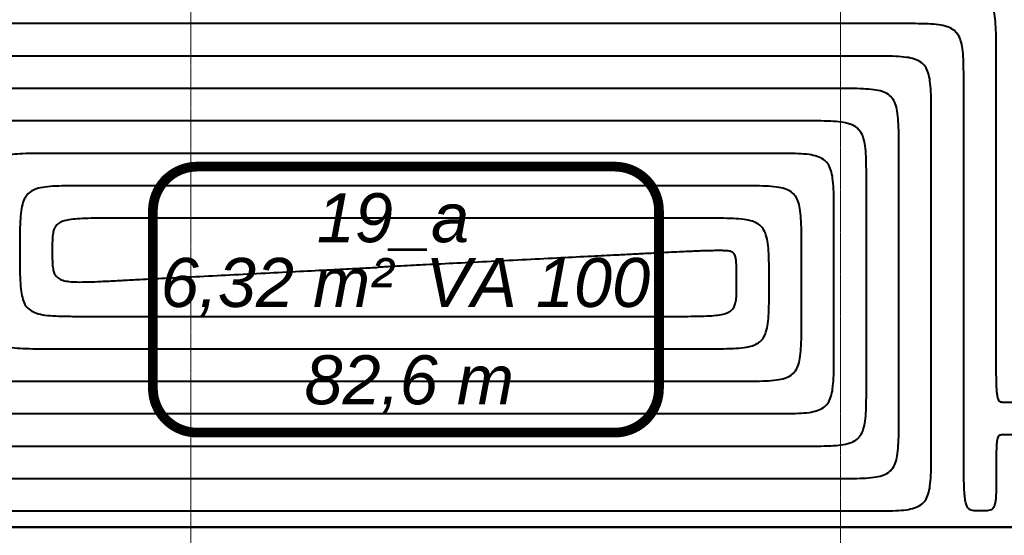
# Model space of a CAD drawing. Header units: millimetres. Extents: x 49908 to 79848, y -11883 to -3092.
# Tile 83 of 222: x 67838 to 68141, y -4799 to -4640. Entities that reach past the tile are written whole.
import ezdxf
from ezdxf.lldxf.tags import DXFTag

# ---------------------------------------------------------------- set-up
doc = ezdxf.new("R2010")
doc.units = ezdxf.units.MM
doc.linetypes.add('DASHDOT', pattern=[1, 0.5, -0.25, 0, -0.25])
doc.layers.add('A_OSIE', color=9, linetype='DASHDOT', lineweight=9)
doc.layers.add('IS_Ogrzewanie_płaszczyznowe', color=7, linetype='SOLID', true_color=0xac00e6)
doc.layers.add('IS_Ogrzewanie_płaszczyznowe_-_opis', color=7, linetype='SOLID', true_color=0xf000f0)
doc.layers.add('IS_Rys.pętli_o.p._Powrót', color=7, linetype='DASH', lineweight=13, true_color=0x4c9a5f)
doc.layers.add('IS_Rys.pętli_o.p._Zasilanie', color=7, linetype='SOLID', lineweight=13, true_color=0xff8c1a)
tags = doc.linetypes.add('DASH', pattern=[15, 10, -5]).pattern_tags.tags
tags[6:7] = [DXFTag(74, 4), DXFTag(75, 0), DXFTag(340, '0'), DXFTag(46, 0.0), DXFTag(50, 0.0), DXFTag(44, 0.0), DXFTag(45, 0.0)]
tags[4:5] = [DXFTag(74, 4), DXFTag(75, 0), DXFTag(340, '0'), DXFTag(46, 0.0), DXFTag(50, 0.0), DXFTag(44, 0.0), DXFTag(45, 0.0)]
tags = doc.linetypes.add('SOLID', pattern=[10, 10, 0]).pattern_tags.tags
tags[6:7] = [DXFTag(74, 4), DXFTag(75, 0), DXFTag(340, '0'), DXFTag(46, 0.0), DXFTag(50, 0.0), DXFTag(44, 0.0), DXFTag(45, 0.0)]
tags[4:5] = [DXFTag(74, 4), DXFTag(75, 0), DXFTag(340, '0'), DXFTag(46, 0.0), DXFTag(50, 0.0), DXFTag(44, 0.0), DXFTag(45, 0.0)]

msp = doc.modelspace()

# ---------------------------------------------------------------- linework, layer by layer
at = {"layer": 'A_OSIE', "ltscale": 0.3, "transparency": 33554559}
for p, q in [((68090.47, -7140.13), (68090.47, -3902.92)), ((67890.48, -7140.05), (67890.22, -3902.99))]:
    msp.add_line(p, q, dxfattribs=at)
at = {"layer": 'IS_Ogrzewanie_płaszczyznowe', "lineweight": 40}
for p, q in [((67772.53, -4796.73), (68143.5, -4796.73)), ((68143.5, -4796.73), (67772.53, -4796.73))]:
    msp.add_line(p, q, dxfattribs=at)
at = {"layer": 'IS_Ogrzewanie_płaszczyznowe_-_opis'}
msp.add_lwpolyline([(67892.22, -4767.57, 3, 3, 0), (68020.89, -4767.57, 3, 3, 0.414214), (68034.56, -4753.91, 3, 3, 0), (68034.56, -4699.24, 3, 3, 0.414214), (68020.89, -4685.57, 3, 3, 0), (67892.22, -4685.57, 3, 3, 0.414214), (67878.56, -4699.24, 3, 3, 0), (67878.56, -4753.91, 3, 3, 0.414214), (67892.22, -4767.57, 3, 3, 0)], format="xyseb", dxfattribs=at)
at = {"layer": 'IS_Rys.pętli_o.p._Powrót', "lineweight": 40}
for points, knots in [([(68138.5, -4651.48), (68138.5, -4649.82), (68138.5, -4646.8), (68138.42, -4642.7), (68138.18, -4639.39), (68137.67, -4636.76), (68136.76, -4634.7), (68135.27, -4633.22), (68133.21, -4632.3), (68130.59, -4631.8), (68127.28, -4631.55), (68123.17, -4631.48), (68120.16, -4631.48), (68118.5, -4631.48)], [0, 0, 0, 0, 0.0497373, 0.0904721, 0.1232039, 0.1491998, 0.1703704, 0.1897083, 0.2108788, 0.2368747, 0.2696065, 0.3103414, 0.3600787, 0.3600787, 0.3600787, 0.3600787]), ([(68098.5, -4651.48), (68096.32, -4651.48), (68088.15, -4651.48), (68071.06, -4651.48), (68045.1, -4651.48), (68012.8, -4651.48), (67976.71, -4651.48), (67939.35, -4651.48), (67903.25, -4651.48), (67870.96, -4651.48), (67845, -4651.48), (67827.9, -4651.48), (67819.74, -4651.48), (67817.56, -4651.48)], [0, 0, 0, 0, 0.065433, 0.244847, 0.512912, 0.8443, 1.213681, 1.595726, 1.965107, 2.296495, 2.56456, 2.743974, 2.809407, 2.809407, 2.809407, 2.809407]), ([(68118.5, -4671.48), (68118.5, -4669.82), (68118.5, -4666.8), (68118.42, -4662.7), (68118.18, -4659.39), (68117.67, -4656.76), (68116.76, -4654.7), (68115.27, -4653.22), (68113.21, -4652.3), (68110.59, -4651.8), (68107.28, -4651.55), (68103.17, -4651.48), (68100.16, -4651.48), (68098.5, -4651.48)], [0, 0, 0, 0, 0.0497373, 0.0904721, 0.1232039, 0.1491998, 0.1703704, 0.1897083, 0.2108788, 0.2368747, 0.2696065, 0.3103414, 0.3600787, 0.3600787, 0.3600787, 0.3600787]), ([(68138.5, -4738.25), (68138.5, -4737.58), (68138.5, -4735.06), (68138.5, -4729.78), (68138.5, -4721.76), (68138.5, -4711.78), (68138.5, -4700.64), (68138.5, -4689.1), (68138.5, -4677.95), (68138.5, -4667.97), (68138.5, -4659.95), (68138.5, -4654.67), (68138.5, -4652.15), (68138.5, -4651.48)], [0, 0, 0, 0, 0.020211, 0.0756282, 0.1584281, 0.260787, 0.3748814, 0.4928875, 0.6069818, 0.7093407, 0.7921406, 0.8475579, 0.8677688, 0.8677688, 0.8677688, 0.8677688]), ([(67837.55, -4671.48), (67835.9, -4671.48), (67832.88, -4671.48), (67828.77, -4671.55), (67825.46, -4671.8), (67822.84, -4672.3), (67820.78, -4673.22), (67819.29, -4674.7), (67818.38, -4676.76), (67817.87, -4679.39), (67817.62, -4682.7), (67817.55, -4686.8), (67817.55, -4689.82), (67817.55, -4691.48)], [0, 0, 0, 0, 0.0497373, 0.0904723, 0.1232047, 0.1492016, 0.1703736, 0.1897132, 0.2108852, 0.2368821, 0.2696145, 0.3103495, 0.3600868, 0.3600868, 0.3600868, 0.3600868]), ([(68078.5, -4671.48), (68076.63, -4671.48), (68069.63, -4671.48), (68054.96, -4671.48), (68032.7, -4671.48), (68005, -4671.48), (67974.05, -4671.48), (67942, -4671.48), (67911.05, -4671.48), (67883.35, -4671.48), (67861.09, -4671.48), (67846.42, -4671.48), (67839.42, -4671.48), (67837.55, -4671.48)], [0, 0, 0, 0, 0.056118, 0.209989, 0.439891, 0.7241, 1.040894, 1.368549, 1.685343, 1.969552, 2.199454, 2.353325, 2.409443, 2.409443, 2.409443, 2.409443]), ([(68098.5, -4691.48), (68098.5, -4689.82), (68098.5, -4686.8), (68098.42, -4682.7), (68098.18, -4679.39), (68097.67, -4676.76), (68096.76, -4674.7), (68095.27, -4673.22), (68093.21, -4672.3), (68090.59, -4671.8), (68087.28, -4671.55), (68083.17, -4671.48), (68080.16, -4671.48), (68078.5, -4671.48)], [0, 0, 0, 0, 0.0497373, 0.0904721, 0.1232039, 0.1491998, 0.1703704, 0.1897083, 0.2108788, 0.2368747, 0.2696065, 0.3103414, 0.3600787, 0.3600787, 0.3600787, 0.3600787]), ([(68118.5, -4771.73), (68118.5, -4770.96), (68118.5, -4768.04), (68118.5, -4761.94), (68118.5, -4752.68), (68118.5, -4741.15), (68118.5, -4728.27), (68118.5, -4714.94), (68118.5, -4702.06), (68118.5, -4690.53), (68118.5, -4681.27), (68118.5, -4675.17), (68118.5, -4672.26), (68118.5, -4671.48)], [0, 0, 0, 0, 0.023351, 0.087376, 0.183038, 0.301298, 0.433116, 0.569453, 0.701271, 0.81953, 0.915192, 0.979218, 1.002569, 1.002569, 1.002569, 1.002569]), ([(67857.55, -4691.48), (67855.89, -4691.48), (67852.88, -4691.48), (67848.77, -4691.55), (67845.46, -4691.8), (67842.83, -4692.3), (67840.78, -4693.22), (67839.29, -4694.7), (67838.37, -4696.76), (67837.87, -4699.39), (67837.62, -4702.7), (67837.54, -4706.8), (67837.55, -4709.82), (67837.55, -4711.48)], [0, 0, 0, 0, 0.0497373, 0.0904723, 0.1232047, 0.1492016, 0.1703736, 0.1897132, 0.2108852, 0.2368821, 0.2696145, 0.3103495, 0.3600868, 0.3600868, 0.3600868, 0.3600868]), ([(68058.5, -4691.48), (68056.94, -4691.48), (68051.1, -4691.48), (68038.87, -4691.48), (68020.3, -4691.48), (67997.2, -4691.48), (67971.38, -4691.48), (67944.66, -4691.48), (67918.85, -4691.48), (67895.75, -4691.48), (67877.18, -4691.48), (67864.95, -4691.48), (67859.11, -4691.48), (67857.55, -4691.48)], [0, 0, 0, 0, 0.046802, 0.175131, 0.36687, 0.603901, 0.868107, 1.141372, 1.405578, 1.642609, 1.834348, 1.962677, 2.009479, 2.009479, 2.009479, 2.009479]), ([(68078.5, -4711.48), (68078.5, -4709.82), (68078.5, -4706.8), (68078.42, -4702.7), (68078.18, -4699.39), (68077.67, -4696.76), (68076.76, -4694.7), (68075.27, -4693.22), (68073.21, -4692.3), (68070.59, -4691.8), (68067.28, -4691.55), (68063.17, -4691.48), (68060.16, -4691.48), (68058.5, -4691.48)], [0, 0, 0, 0, 0.0497373, 0.0904721, 0.1232039, 0.1491998, 0.1703704, 0.1897083, 0.2108788, 0.2368747, 0.2696065, 0.3103414, 0.3600787, 0.3600787, 0.3600787, 0.3600787]), ([(68098.5, -4751.73), (68098.5, -4751.27), (68098.5, -4749.52), (68098.5, -4745.85), (68098.5, -4740.28), (68098.5, -4733.35), (68098.5, -4725.61), (68098.5, -4717.6), (68098.5, -4709.86), (68098.5, -4702.93), (68098.5, -4697.36), (68098.5, -4693.7), (68098.5, -4691.95), (68098.5, -4691.48)], [0, 0, 0, 0, 0.0140343, 0.0525154, 0.1100107, 0.1810876, 0.2603134, 0.3422555, 0.4214813, 0.4925582, 0.5500535, 0.5885346, 0.6025688, 0.6025688, 0.6025688, 0.6025688]), ([(67837.55, -4711.73), (67837.55, -4713.39), (67837.54, -4716.41), (67837.62, -4720.51), (67837.86, -4723.82), (67838.37, -4726.45), (67839.28, -4728.51), (67840.77, -4730), (67842.83, -4730.91), (67845.45, -4731.42), (67848.76, -4731.66), (67852.87, -4731.74), (67855.88, -4731.73), (67857.54, -4731.73)], [0, 0, 0, 0, 0.0497372, 0.0904719, 0.1232032, 0.1491981, 0.1703672, 0.1897033, 0.2108724, 0.2368673, 0.2695986, 0.3103333, 0.3600705, 0.3600705, 0.3600705, 0.3600705]), ([(67837.55, -4711.48), (67837.55, -4711.48), (67837.55, -4711.49), (67837.55, -4711.5), (67837.55, -4711.53), (67837.55, -4711.56), (67837.55, -4711.59), (67837.55, -4711.62), (67837.55, -4711.66), (67837.55, -4711.69), (67837.55, -4711.71), (67837.55, -4711.72), (67837.55, -4711.73), (67837.55, -4711.73)], [0, 0, 0, 0, 0.000059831, 0.000223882, 0.000468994, 0.000772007, 0.00110976, 0.001459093, 0.001796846, 0.002099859, 0.002344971, 0.002509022, 0.002568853, 0.002568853, 0.002568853, 0.002568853]), ([(68028.52, -4712.5), (68027.9, -4712.53), (68025.56, -4712.65), (68020.66, -4712.9), (68013.22, -4713.28), (68003.97, -4713.75), (67993.62, -4714.28), (67982.92, -4714.82), (67972.58, -4715.35), (67963.32, -4715.82), (67955.88, -4716.2), (67950.98, -4716.45), (67948.65, -4716.57), (67948.02, -4716.61)], [0, 0, 0, 0, 0.0187741, 0.0702514, 0.1471647, 0.2422463, 0.3482291, 0.4578456, 0.5638284, 0.65891, 0.7358233, 0.7873006, 0.8060747, 0.8060747, 0.8060747, 0.8060747]), ([(68053.5, -4711.48), (68053.08, -4711.48), (68052.28, -4711.48), (68051.12, -4711.48), (68049.99, -4711.5), (68048.76, -4711.53), (68047.33, -4711.58), (68045.58, -4711.65), (68043.41, -4711.75), (68040.7, -4711.88), (68037.33, -4712.05), (68033.2, -4712.26), (68030.18, -4712.41), (68028.52, -4712.5)], [0, 0, 0, 0, 0.0125843, 0.0238152, 0.0348193, 0.0467237, 0.0606566, 0.0777454, 0.0991177, 0.1259003, 0.1592202, 0.2002041, 0.2499787, 0.2499787, 0.2499787, 0.2499787]), ([(68058.5, -4721.61), (68058.5, -4720.77), (68058.5, -4719.24), (68058.48, -4717.16), (68058.42, -4715.49), (68058.29, -4714.18), (68058.08, -4713.18), (68057.74, -4712.43), (68057.22, -4711.92), (68056.54, -4711.64), (68055.7, -4711.52), (68054.67, -4711.48), (68053.91, -4711.48), (68053.5, -4711.48)], [0, 0, 0, 0, 0.025188, 0.0458118, 0.0623401, 0.0752753, 0.0852076, 0.0929302, 0.0995866, 0.1065315, 0.1148105, 0.1250048, 0.1374393, 0.1374393, 0.1374393, 0.1374393]), ([(68078.5, -4731.73), (68078.5, -4731.58), (68078.5, -4730.99), (68078.5, -4729.76), (68078.5, -4727.88), (68078.5, -4725.56), (68078.5, -4722.95), (68078.5, -4720.26), (68078.5, -4717.66), (68078.5, -4715.33), (68078.5, -4713.46), (68078.5, -4712.22), (68078.5, -4711.63), (68078.5, -4711.48)], [0, 0, 0, 0, 0.004718, 0.0176544, 0.0369829, 0.0608772, 0.087511, 0.1150579, 0.1416917, 0.165586, 0.1849145, 0.1978509, 0.2025688, 0.2025688, 0.2025688, 0.2025688]), ([(68038.5, -4731.73), (68040.16, -4731.73), (68043.17, -4731.74), (68047.27, -4731.7), (68050.57, -4731.57), (68053.15, -4731.32), (68055.13, -4730.89), (68056.62, -4730.2), (68057.62, -4729.15), (68058.17, -4727.76), (68058.42, -4726.06), (68058.5, -4723.97), (68058.5, -4722.45), (68058.5, -4721.61)], [0, 0, 0, 0, 0.0497371, 0.0904618, 0.1231009, 0.148651, 0.1682908, 0.1836182, 0.1969379, 0.2109486, 0.2277065, 0.2483554, 0.2735438, 0.2735438, 0.2735438, 0.2735438]), ([(67817.54, -4731.73), (67817.54, -4733.39), (67817.54, -4736.41), (67817.61, -4740.51), (67817.86, -4743.82), (67818.37, -4746.45), (67819.28, -4748.51), (67820.77, -4750), (67822.82, -4750.91), (67825.45, -4751.42), (67828.76, -4751.66), (67832.87, -4751.74), (67835.88, -4751.73), (67837.54, -4751.73)], [0, 0, 0, 0, 0.0497372, 0.0904719, 0.1232032, 0.1491981, 0.1703672, 0.1897033, 0.2108724, 0.2368673, 0.2695986, 0.3103333, 0.3600705, 0.3600705, 0.3600705, 0.3600705]), ([(67857.54, -4731.73), (67858.95, -4731.73), (67864.2, -4731.73), (67875.22, -4731.73), (67891.94, -4731.73), (67912.74, -4731.73), (67935.99, -4731.73), (67960.05, -4731.73), (67983.3, -4731.73), (68004.1, -4731.73), (68020.82, -4731.73), (68031.84, -4731.73), (68037.09, -4731.73), (68038.5, -4731.73)], [0, 0, 0, 0, 0.042146, 0.157707, 0.330369, 0.543817, 0.781737, 1.027814, 1.265734, 1.479183, 1.651845, 1.767406, 1.809551, 1.809551, 1.809551, 1.809551]), ([(68058.5, -4751.73), (68060.16, -4751.73), (68063.17, -4751.74), (68067.28, -4751.66), (68070.59, -4751.42), (68073.21, -4750.91), (68075.27, -4750), (68076.76, -4748.51), (68077.67, -4746.45), (68078.18, -4743.82), (68078.42, -4740.51), (68078.5, -4736.41), (68078.5, -4733.39), (68078.5, -4731.73)], [0, 0, 0, 0, 0.0497373, 0.0904721, 0.1232039, 0.1491998, 0.1703704, 0.1897083, 0.2108788, 0.2368747, 0.2696065, 0.3103414, 0.3600787, 0.3600787, 0.3600787, 0.3600787]), ([(68141, -4758.25), (68140.79, -4758.25), (68140.41, -4758.26), (68139.86, -4758.18), (68139.39, -4757.84), (68139.08, -4757.2), (68138.86, -4756.24), (68138.7, -4754.83), (68138.6, -4752.89), (68138.54, -4750.32), (68138.51, -4747.03), (68138.5, -4742.93), (68138.5, -4739.91), (68138.5, -4738.25)], [0, 0, 0, 0, 0.0062189, 0.0114166, 0.016393, 0.0227951, 0.0322664, 0.0460468, 0.0651645, 0.0905685, 0.1231775, 0.163899, 0.213636, 0.213636, 0.213636, 0.213636]), ([(67837.54, -4751.73), (67839.25, -4751.73), (67845.67, -4751.73), (67859.12, -4751.73), (67879.54, -4751.73), (67904.94, -4751.73), (67933.33, -4751.73), (67962.71, -4751.73), (67991.1, -4751.73), (68016.5, -4751.73), (68036.92, -4751.73), (68050.36, -4751.73), (68056.78, -4751.73), (68058.5, -4751.73)], [0, 0, 0, 0, 0.051463, 0.192571, 0.403403, 0.664038, 0.954555, 1.255032, 1.545549, 1.806184, 2.017016, 2.158125, 2.209588, 2.209588, 2.209588, 2.209588]), ([(68078.5, -4771.73), (68080.16, -4771.73), (68083.17, -4771.74), (68087.28, -4771.66), (68090.59, -4771.42), (68093.21, -4770.91), (68095.27, -4770), (68096.76, -4768.51), (68097.67, -4766.45), (68098.18, -4763.82), (68098.42, -4760.51), (68098.5, -4756.41), (68098.5, -4753.39), (68098.5, -4751.73)], [0, 0, 0, 0, 0.0497373, 0.0904721, 0.1232039, 0.1491998, 0.1703704, 0.1897083, 0.2108788, 0.2368747, 0.2696065, 0.3103414, 0.3600787, 0.3600787, 0.3600787, 0.3600787]), ([(68143.5, -4758.25), (68143.48, -4758.25), (68143.41, -4758.25), (68143.25, -4758.25), (68143.02, -4758.25), (68142.73, -4758.25), (68142.41, -4758.25), (68142.08, -4758.25), (68141.76, -4758.25), (68141.47, -4758.25), (68141.24, -4758.25), (68141.09, -4758.25), (68141.02, -4758.25), (68141, -4758.25)], [0, 0, 0, 0, 0.00058227, 0.00217881, 0.00456424, 0.00751315, 0.01080015, 0.01419985, 0.01748685, 0.02043576, 0.02282119, 0.02441773, 0.025, 0.025, 0.025, 0.025]), ([(67817.54, -4771.73), (67819.56, -4771.73), (67827.14, -4771.73), (67843.02, -4771.73), (67867.14, -4771.73), (67897.14, -4771.73), (67930.66, -4771.73), (67965.37, -4771.73), (67998.9, -4771.73), (68028.89, -4771.73), (68053.01, -4771.73), (68068.89, -4771.73), (68076.47, -4771.73), (68078.5, -4771.73)], [0, 0, 0, 0, 0.06078, 0.227435, 0.476438, 0.78426, 1.127373, 1.48225, 1.825364, 2.133186, 2.382188, 2.548843, 2.609624, 2.609624, 2.609624, 2.609624]), ([(68098.5, -4791.73), (68100.16, -4791.73), (68103.17, -4791.74), (68107.28, -4791.66), (68110.59, -4791.42), (68113.21, -4790.91), (68115.27, -4790), (68116.76, -4788.51), (68117.67, -4786.45), (68118.18, -4783.82), (68118.42, -4780.51), (68118.5, -4776.41), (68118.5, -4773.39), (68118.5, -4771.73)], [0, 0, 0, 0, 0.0497373, 0.0904721, 0.1232039, 0.1491998, 0.1703704, 0.1897083, 0.2108788, 0.2368747, 0.2696065, 0.3103414, 0.3600787, 0.3600787, 0.3600787, 0.3600787]), ([(67797.53, -4791.73), (67799.87, -4791.73), (67808.61, -4791.73), (67826.93, -4791.73), (67854.74, -4791.73), (67889.34, -4791.73), (67928, -4791.73), (67968.03, -4791.73), (68006.69, -4791.73), (68041.29, -4791.73), (68069.1, -4791.73), (68087.42, -4791.73), (68096.16, -4791.73), (68098.5, -4791.73)], [0, 0, 0, 0, 0.070097, 0.262299, 0.549472, 0.904481, 1.300191, 1.709469, 2.105179, 2.460188, 2.74736, 2.939562, 3.00966, 3.00966, 3.00966, 3.00966])]:
    msp.add_open_spline(points, degree=3, knots=knots, dxfattribs=at)
at = {"layer": 'IS_Rys.pętli_o.p._Zasilanie', "lineweight": 40}
for points, knots in [([(68108.5, -4641.48), (68106.16, -4641.48), (68097.42, -4641.48), (68079.1, -4641.48), (68051.29, -4641.48), (68016.7, -4641.48), (67978.04, -4641.48), (67938.02, -4641.48), (67899.36, -4641.48), (67864.76, -4641.48), (67836.95, -4641.48), (67818.64, -4641.48), (67809.89, -4641.48), (67807.56, -4641.48)], [0, 0, 0, 0, 0.070091, 0.262276, 0.549423, 0.904399, 1.300074, 1.709315, 2.10499, 2.459966, 2.747113, 2.939298, 3.009389, 3.009389, 3.009389, 3.009389]), ([(68128.5, -4661.48), (68128.5, -4659.82), (68128.5, -4656.8), (68128.42, -4652.7), (68128.18, -4649.39), (68127.67, -4646.76), (68126.76, -4644.7), (68125.27, -4643.22), (68123.21, -4642.3), (68120.59, -4641.8), (68117.28, -4641.55), (68113.17, -4641.48), (68110.16, -4641.48), (68108.5, -4641.48)], [0, 0, 0, 0, 0.0497373, 0.0904721, 0.1232039, 0.1491998, 0.1703704, 0.1897083, 0.2108788, 0.2368747, 0.2696065, 0.3103414, 0.3600787, 0.3600787, 0.3600787, 0.3600787]), ([(68088.5, -4661.48), (68086.47, -4661.48), (68078.89, -4661.48), (68063.01, -4661.48), (68038.9, -4661.48), (68008.9, -4661.48), (67975.38, -4661.48), (67940.68, -4661.48), (67907.15, -4661.48), (67877.16, -4661.48), (67853.04, -4661.48), (67837.16, -4661.48), (67829.58, -4661.48), (67827.55, -4661.48)], [0, 0, 0, 0, 0.060775, 0.227418, 0.476401, 0.7842, 1.127287, 1.482138, 1.825225, 2.133024, 2.382007, 2.548649, 2.609425, 2.609425, 2.609425, 2.609425]), ([(68108.5, -4681.48), (68108.5, -4679.82), (68108.5, -4676.8), (68108.42, -4672.7), (68108.18, -4669.39), (68107.67, -4666.76), (68106.76, -4664.7), (68105.27, -4663.22), (68103.21, -4662.3), (68100.59, -4661.8), (68097.28, -4661.55), (68093.17, -4661.48), (68090.16, -4661.48), (68088.5, -4661.48)], [0, 0, 0, 0, 0.0497373, 0.0904721, 0.1232039, 0.1491998, 0.1703704, 0.1897083, 0.2108788, 0.2368747, 0.2696065, 0.3103414, 0.3600787, 0.3600787, 0.3600787, 0.3600787]), ([(68128.5, -4771.73), (68128.5, -4770.88), (68128.5, -4767.68), (68128.5, -4760.97), (68128.5, -4750.78), (68128.5, -4738.1), (68128.5, -4723.94), (68128.5, -4709.27), (68128.5, -4695.11), (68128.5, -4682.44), (68128.5, -4672.25), (68128.5, -4665.54), (68128.5, -4662.33), (68128.5, -4661.48)], [0, 0, 0, 0, 0.02568, 0.096092, 0.201295, 0.331351, 0.476316, 0.626252, 0.771218, 0.901273, 1.006477, 1.076889, 1.102569, 1.102569, 1.102569, 1.102569]), ([(67847.55, -4681.48), (67845.89, -4681.48), (67842.88, -4681.48), (67838.77, -4681.55), (67835.46, -4681.8), (67832.84, -4682.3), (67830.78, -4683.22), (67829.29, -4684.7), (67828.38, -4686.76), (67827.87, -4689.39), (67827.62, -4692.7), (67827.55, -4696.8), (67827.55, -4699.82), (67827.55, -4701.48)], [0, 0, 0, 0, 0.0497373, 0.0904723, 0.1232047, 0.1492016, 0.1703736, 0.1897132, 0.2108852, 0.2368821, 0.2696145, 0.3103495, 0.3600868, 0.3600868, 0.3600868, 0.3600868]), ([(68068.5, -4681.48), (68066.78, -4681.48), (68060.36, -4681.48), (68046.92, -4681.48), (68026.5, -4681.48), (68001.1, -4681.48), (67972.72, -4681.48), (67943.33, -4681.48), (67914.95, -4681.48), (67889.55, -4681.48), (67869.13, -4681.48), (67855.69, -4681.48), (67849.27, -4681.48), (67847.55, -4681.48)], [0, 0, 0, 0, 0.05146, 0.19256, 0.40338, 0.664, 0.9545, 1.254961, 1.545461, 1.806081, 2.016901, 2.158001, 2.209461, 2.209461, 2.209461, 2.209461]), ([(68088.5, -4701.48), (68088.5, -4699.82), (68088.5, -4696.8), (68088.42, -4692.7), (68088.18, -4689.39), (68087.67, -4686.76), (68086.76, -4684.7), (68085.27, -4683.22), (68083.21, -4682.3), (68080.59, -4681.8), (68077.28, -4681.55), (68073.17, -4681.48), (68070.16, -4681.48), (68068.5, -4681.48)], [0, 0, 0, 0, 0.0497373, 0.0904721, 0.1232039, 0.1491998, 0.1703704, 0.1897083, 0.2108788, 0.2368747, 0.2696065, 0.3103414, 0.3600787, 0.3600787, 0.3600787, 0.3600787]), ([(68108.5, -4761.73), (68108.5, -4761.11), (68108.5, -4758.78), (68108.5, -4753.9), (68108.5, -4746.48), (68108.5, -4737.25), (68108.5, -4726.94), (68108.5, -4716.27), (68108.5, -4705.96), (68108.5, -4696.73), (68108.5, -4689.32), (68108.5, -4684.43), (68108.5, -4682.1), (68108.5, -4681.48)], [0, 0, 0, 0, 0.0186924, 0.0699459, 0.1465246, 0.2411927, 0.3467146, 0.4558543, 0.5613761, 0.6560443, 0.732623, 0.7838764, 0.8025688, 0.8025688, 0.8025688, 0.8025688]), ([(67867.55, -4701.48), (67865.89, -4701.48), (67862.87, -4701.48), (67858.77, -4701.51), (67855.48, -4701.64), (67852.89, -4701.89), (67850.91, -4702.32), (67849.43, -4703.01), (67848.42, -4704.06), (67847.87, -4705.45), (67847.62, -4707.15), (67847.54, -4709.24), (67847.55, -4710.77), (67847.55, -4711.61)], [0, 0, 0, 0, 0.0497371, 0.090462, 0.1231013, 0.1486519, 0.1682925, 0.183621, 0.1969419, 0.2109535, 0.2277119, 0.248361, 0.2735495, 0.2735495, 0.2735495, 0.2735495]), ([(68048.5, -4701.48), (68047.09, -4701.48), (68041.84, -4701.48), (68030.82, -4701.48), (68014.1, -4701.48), (67993.3, -4701.48), (67970.05, -4701.48), (67945.99, -4701.48), (67922.74, -4701.48), (67901.94, -4701.48), (67885.22, -4701.48), (67874.21, -4701.48), (67868.95, -4701.48), (67867.55, -4701.48)], [0, 0, 0, 0, 0.042145, 0.157702, 0.330359, 0.543801, 0.781714, 1.027783, 1.265696, 1.479138, 1.651795, 1.767352, 1.809497, 1.809497, 1.809497, 1.809497]), ([(68068.5, -4721.48), (68068.5, -4719.82), (68068.5, -4716.8), (68068.42, -4712.7), (68068.18, -4709.39), (68067.67, -4706.76), (68066.76, -4704.7), (68065.27, -4703.22), (68063.21, -4702.3), (68060.59, -4701.8), (68057.28, -4701.55), (68053.17, -4701.48), (68050.16, -4701.48), (68048.5, -4701.48)], [0, 0, 0, 0, 0.0497373, 0.0904721, 0.1232039, 0.1491998, 0.1703704, 0.1897083, 0.2108788, 0.2368747, 0.2696065, 0.3103414, 0.3600787, 0.3600787, 0.3600787, 0.3600787]), ([(68088.5, -4741.73), (68088.5, -4741.42), (68088.5, -4740.25), (68088.5, -4737.8), (68088.5, -4734.08), (68088.5, -4729.45), (68088.5, -4724.28), (68088.5, -4718.93), (68088.5, -4713.76), (68088.5, -4709.13), (68088.5, -4705.41), (68088.5, -4702.96), (68088.5, -4701.79), (68088.5, -4701.48)], [0, 0, 0, 0, 0.0093761, 0.0350849, 0.0734968, 0.1209824, 0.1739122, 0.2286567, 0.2815865, 0.3290721, 0.367484, 0.3931927, 0.4025688, 0.4025688, 0.4025688, 0.4025688]), ([(67847.55, -4711.61), (67847.55, -4712.45), (67847.54, -4713.97), (67847.62, -4716.05), (67847.87, -4717.74), (67848.41, -4719.1), (67849.43, -4720.11), (67850.91, -4720.72), (67852.89, -4721.05), (67855.47, -4721.17), (67858.76, -4721.12), (67862.85, -4720.95), (67865.86, -4720.8), (67867.52, -4720.71)], [0, 0, 0, 0, 0.0251807, 0.0457758, 0.0623892, 0.0761363, 0.0891114, 0.1041194, 0.1235271, 0.1489336, 0.1814988, 0.2221963, 0.2719295, 0.2719295, 0.2719295, 0.2719295]), ([(67867.52, -4720.71), (67868.14, -4720.68), (67870.48, -4720.56), (67875.38, -4720.31), (67882.82, -4719.93), (67892.07, -4719.46), (67902.42, -4718.93), (67913.12, -4718.39), (67923.46, -4717.86), (67932.72, -4717.39), (67940.16, -4717.01), (67945.06, -4716.76), (67947.4, -4716.64), (67948.02, -4716.61)], [0, 0, 0, 0, 0.0187741, 0.0702514, 0.1471647, 0.2422463, 0.3482291, 0.4578456, 0.5638284, 0.65891, 0.7358233, 0.7873006, 0.8060747, 0.8060747, 0.8060747, 0.8060747]), ([(67827.54, -4721.73), (67827.54, -4723.39), (67827.54, -4726.41), (67827.62, -4730.51), (67827.86, -4733.82), (67828.37, -4736.45), (67829.28, -4738.51), (67830.77, -4740), (67832.83, -4740.91), (67835.45, -4741.42), (67838.76, -4741.66), (67842.87, -4741.74), (67845.88, -4741.73), (67847.54, -4741.73)], [0, 0, 0, 0, 0.0497372, 0.0904719, 0.1232032, 0.1491981, 0.1703672, 0.1897033, 0.2108724, 0.2368673, 0.2695986, 0.3103333, 0.3600705, 0.3600705, 0.3600705, 0.3600705]), ([(68048.5, -4741.73), (68050.16, -4741.73), (68053.17, -4741.74), (68057.28, -4741.66), (68060.59, -4741.42), (68063.21, -4740.91), (68065.27, -4740), (68066.76, -4738.51), (68067.67, -4736.45), (68068.18, -4733.82), (68068.42, -4730.51), (68068.5, -4726.41), (68068.5, -4723.39), (68068.5, -4721.73)], [0, 0, 0, 0, 0.0497373, 0.0904721, 0.1232039, 0.1491998, 0.1703704, 0.1897083, 0.2108788, 0.2368747, 0.2696065, 0.3103414, 0.3600787, 0.3600787, 0.3600787, 0.3600787]), ([(68068.5, -4721.73), (68068.5, -4721.73), (68068.5, -4721.72), (68068.5, -4721.71), (68068.5, -4721.69), (68068.5, -4721.66), (68068.5, -4721.62), (68068.5, -4721.59), (68068.5, -4721.56), (68068.5, -4721.53), (68068.5, -4721.5), (68068.5, -4721.49), (68068.5, -4721.48), (68068.5, -4721.48)], [0, 0, 0, 0, 0.00005983, 0.000223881, 0.000468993, 0.000772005, 0.001109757, 0.001459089, 0.001796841, 0.002099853, 0.002344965, 0.002509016, 0.002568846, 0.002568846, 0.002568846, 0.002568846]), ([(67847.54, -4741.73), (67849.1, -4741.73), (67854.94, -4741.73), (67867.17, -4741.73), (67885.74, -4741.73), (67908.84, -4741.73), (67934.66, -4741.73), (67961.38, -4741.73), (67987.2, -4741.73), (68010.3, -4741.73), (68028.87, -4741.73), (68041.1, -4741.73), (68046.94, -4741.73), (68048.5, -4741.73)], [0, 0, 0, 0, 0.046804, 0.175139, 0.366886, 0.603928, 0.868146, 1.141423, 1.405642, 1.642683, 1.83443, 1.962765, 2.009569, 2.009569, 2.009569, 2.009569]), ([(68068.5, -4761.73), (68070.16, -4761.73), (68073.17, -4761.74), (68077.28, -4761.66), (68080.59, -4761.42), (68083.21, -4760.91), (68085.27, -4760), (68086.76, -4758.51), (68087.67, -4756.45), (68088.18, -4753.82), (68088.42, -4750.51), (68088.5, -4746.41), (68088.5, -4743.39), (68088.5, -4741.73)], [0, 0, 0, 0, 0.0497373, 0.0904721, 0.1232039, 0.1491998, 0.1703704, 0.1897083, 0.2108788, 0.2368747, 0.2696065, 0.3103414, 0.3600787, 0.3600787, 0.3600787, 0.3600787]), ([(67827.54, -4761.73), (67829.41, -4761.73), (67836.41, -4761.73), (67851.07, -4761.73), (67873.34, -4761.73), (67901.04, -4761.73), (67932, -4761.73), (67964.04, -4761.73), (67995, -4761.73), (68022.7, -4761.73), (68044.96, -4761.73), (68059.63, -4761.73), (68066.63, -4761.73), (68068.5, -4761.73)], [0, 0, 0, 0, 0.056122, 0.210003, 0.43992, 0.724149, 1.040964, 1.368641, 1.685457, 1.969685, 2.199602, 2.353484, 2.409606, 2.409606, 2.409606, 2.409606]), ([(68088.5, -4781.73), (68090.16, -4781.73), (68093.17, -4781.74), (68097.28, -4781.66), (68100.59, -4781.42), (68103.21, -4780.91), (68105.27, -4780), (68106.76, -4778.51), (68107.67, -4776.45), (68108.18, -4773.82), (68108.42, -4770.51), (68108.5, -4766.41), (68108.5, -4763.39), (68108.5, -4761.73)], [0, 0, 0, 0, 0.0497373, 0.0904721, 0.1232039, 0.1491998, 0.1703704, 0.1897083, 0.2108788, 0.2368747, 0.2696065, 0.3103414, 0.3600787, 0.3600787, 0.3600787, 0.3600787]), ([(68141, -4768.25), (68140.79, -4768.25), (68140.41, -4768.25), (68139.89, -4768.3), (68139.44, -4768.47), (68139.09, -4768.84), (68138.86, -4769.43), (68138.7, -4770.26), (68138.6, -4771.4), (68138.54, -4772.91), (68138.51, -4774.84), (68138.5, -4777.25), (68138.5, -4779.02), (68138.5, -4779.99)], [0, 0, 0, 0, 0.0062178, 0.0113452, 0.0157522, 0.0203049, 0.0261904, 0.034397, 0.0456574, 0.0605801, 0.0797238, 0.1036275, 0.1328232, 0.1328232, 0.1328232, 0.1328232]), ([(68143.5, -4768.25), (68143.48, -4768.25), (68143.41, -4768.25), (68143.25, -4768.25), (68143.02, -4768.25), (68142.73, -4768.25), (68142.41, -4768.25), (68142.08, -4768.25), (68141.76, -4768.25), (68141.47, -4768.25), (68141.24, -4768.25), (68141.09, -4768.25), (68141.02, -4768.25), (68141, -4768.25)], [0, 0, 0, 0, 0.00058227, 0.00217881, 0.00456424, 0.00751315, 0.01080015, 0.01419985, 0.01748685, 0.02043576, 0.02282119, 0.02441773, 0.025, 0.025, 0.025, 0.025]), ([(68133.5, -4791.73), (68133.08, -4791.73), (68132.33, -4791.74), (68131.28, -4791.66), (68130.4, -4791.39), (68129.69, -4790.76), (68129.22, -4789.75), (68128.91, -4788.32), (68128.7, -4786.37), (68128.58, -4783.8), (68128.52, -4780.51), (68128.5, -4776.41), (68128.5, -4773.39), (68128.5, -4771.73)], [0, 0, 0, 0, 0.0124352, 0.0226697, 0.0313069, 0.0397459, 0.0500792, 0.0641739, 0.0833944, 0.1088269, 0.1414417, 0.1821639, 0.2319009, 0.2319009, 0.2319009, 0.2319009]), ([(68138.5, -4779.99), (68138.5, -4780.97), (68138.5, -4782.74), (68138.48, -4785.15), (68138.42, -4787.08), (68138.29, -4788.59), (68138.08, -4789.75), (68137.75, -4790.61), (68137.24, -4791.21), (68136.55, -4791.54), (68135.7, -4791.69), (68134.67, -4791.74), (68133.91, -4791.73), (68133.5, -4791.73)], [0, 0, 0, 0, 0.0291957, 0.0531005, 0.0722541, 0.0872253, 0.0986593, 0.1073835, 0.1145745, 0.1217128, 0.1300351, 0.1402341, 0.1526687, 0.1526687, 0.1526687, 0.1526687]), ([(67807.53, -4781.73), (67809.71, -4781.73), (67817.88, -4781.73), (67834.98, -4781.73), (67860.94, -4781.73), (67893.24, -4781.73), (67929.33, -4781.73), (67966.7, -4781.73), (68002.79, -4781.73), (68035.09, -4781.73), (68061.06, -4781.73), (68078.15, -4781.73), (68086.32, -4781.73), (68088.5, -4781.73)], [0, 0, 0, 0, 0.065439, 0.244867, 0.512955, 0.84437, 1.213782, 1.59586, 1.965271, 2.296687, 2.564774, 2.744203, 2.809642, 2.809642, 2.809642, 2.809642])]:
    msp.add_open_spline(points, degree=3, knots=knots, dxfattribs=at)

# ---------------------------------------------------------------- texts
at = {"layer": 'IS_Ogrzewanie_płaszczyznowe_-_opis', "ltscale": 0.01, "char_height": 15.12}
for s, insert, attachment_point in [('\\fArial|b0|i1;19_a', (67952.56, -4711.57), 8), ('\\fArial|b0|i1;6,32 m²', (67952.56, -4713.73), 3), ('\\fArial|b0|i1;VA 100', (67962.56, -4713.73), 1), ('\\fArial|b0|i1;82,6 m', (67957.56, -4743.73), 2)]:
    msp.add_mtext(s, dxfattribs=dict(at, insert=insert, attachment_point=attachment_point))

doc.saveas('drawing.dxf')
